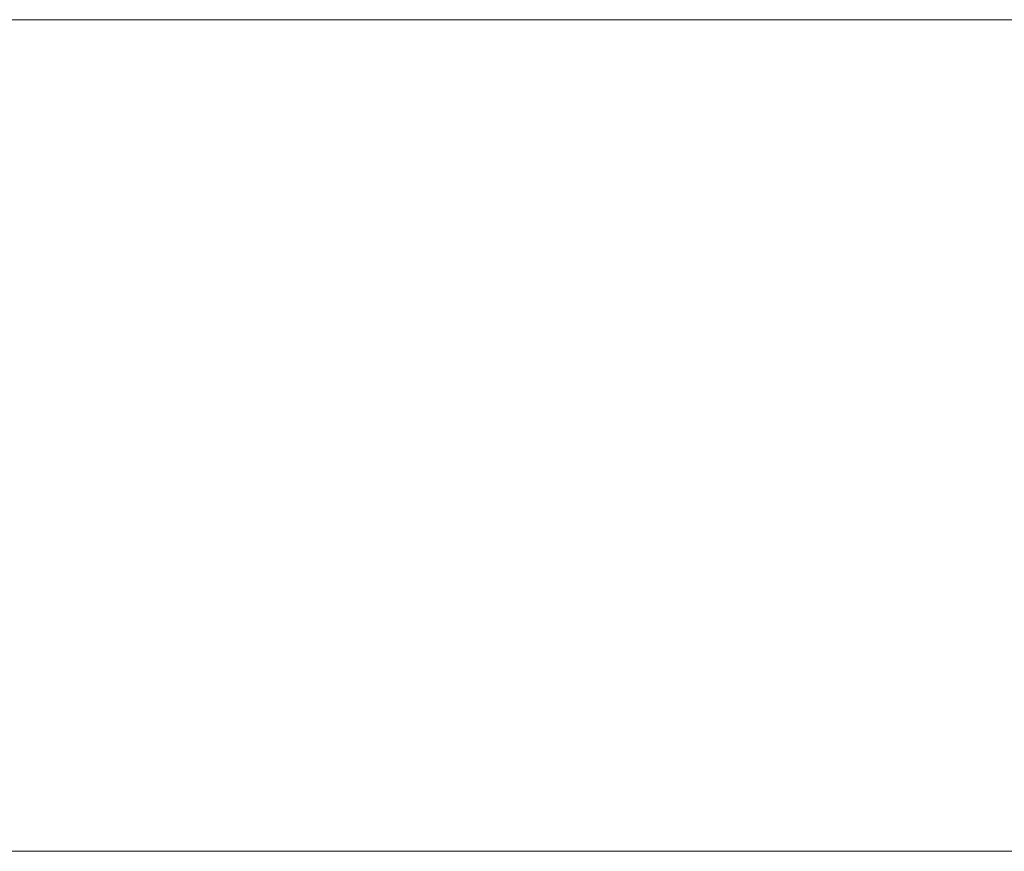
# Model space of a CAD drawing. Header units: centimetres. Extents: x -26.3 to 27.5, y 4.2 to 67.9.
# Tile 93 of 256: x -24.1 to -21.8, y 6 to 7.9. Entities that reach past the tile are written whole.
import ezdxf

# ---------------------------------------------------------------- set-up
doc = ezdxf.new("R2010")
doc.units = ezdxf.units.CM
doc.header["$LTSCALE"] = 2.54
doc.layers.add('Lucido design-1', color=7, linetype='Continuous')

# ---------------------------------------------------------------- blocks, each defined once
blk = doc.blocks.new('Gruppo-3-1')
at = {"color": 94, "linetype": 'Continuous', "lineweight": 9}
for points in [[(-26.32, 7.9002, -1142.1142), (27.48, 7.9002, -1142.1142), (27.48, 7.9002, -1177.8142), (-26.32, 7.9002, -1177.8142)], [(27.48, 7.9002, -1177.8142), (27.48, 6.0002, -1177.8142), (-26.32, 6.0002, -1177.8142), (-26.32, 7.9002, -1177.8142)], [(-26.32, 7.9002, -1142.1142), (-26.32, 6.0002, -1142.1142), (27.48, 6.0002, -1142.1142), (27.48, 7.9002, -1142.1142)], [(-26.32, 7.9002, -1106.0142), (27.48, 7.9002, -1106.0142), (27.48, 7.9002, -1141.7142), (-26.32, 7.9002, -1141.7142)], [(27.48, 7.9002, -1141.7142), (27.48, 6.0002, -1141.7142), (-26.32, 6.0002, -1141.7142), (-26.32, 7.9002, -1141.7142)], [(-26.32, 7.9002, -1106.0142), (-26.32, 6.0002, -1106.0142), (27.48, 6.0002, -1106.0142), (27.48, 7.9002, -1106.0142)], [(-26.32, 6.0002, -1142.1142), (27.48, 6.0002, -1142.1142), (27.48, 6.0002, -1177.8142), (-26.32, 6.0002, -1177.8142)], [(-26.32, 6.0002, -1106.0142), (27.48, 6.0002, -1106.0142), (27.48, 6.0002, -1141.7142), (-26.32, 6.0002, -1141.7142)]]:
    blk.add_3dface(points, dxfattribs=at)

msp = doc.modelspace()

# ---------------------------------------------------------------- block references
at = {"layer": 'Lucido design-1', "color": 7}
msp.add_blockref('Gruppo-3-1', (0, 0), dxfattribs=at)

doc.saveas('drawing.dxf')
